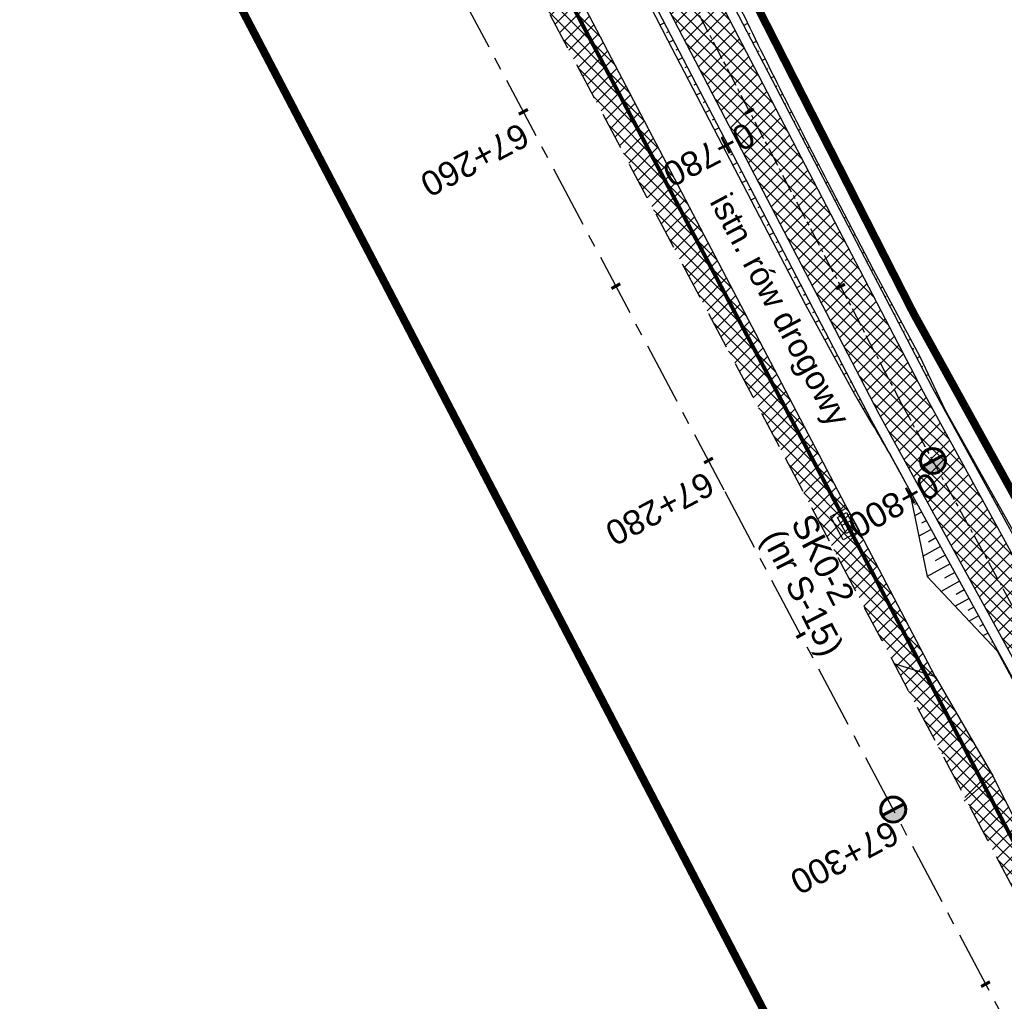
# Model space of a CAD drawing. Header units: metres. Extents: x 7529682 to 7533711, y 5721186 to 5727842.
# Tile 92 of 110: x 7530044 to 7530094, y 5727063 to 5727112. Entities that reach past the tile are written whole.
import ezdxf

# ---------------------------------------------------------------- set-up
doc = ezdxf.new("R2010")
doc.units = ezdxf.units.M
for name, pattern in [('817-dzialki-09-05-04$0$HIDDEN', [0.375, 0.25, -0.125]), ('CENTER', [50.8, 31.75, -6.35, 6.35, -6.35]), ('HIDDEN', [9.525, 6.35, -3.175])]:
    doc.linetypes.add(name, pattern=pattern)
for name, color, linetype in [('C-DROGI-SYTUACJA-ETYKIETY', 7, 'Continuous'), ('D-hatch-pobocza', 131, 'Continuous'), ('D-hatch-zjazdy-kruszywo', 111, 'Continuous'), ('D-pobocza', 7, 'Continuous'), ('D-skarpa', 7, 'Continuous'), ('D-skarpa-kreskowanie', 7, 'Continuous')]:
    doc.layers.add(name, color=color, linetype=linetype)
doc.layers.add('D-hatch-ciag-pieszo-rowerowy', color=7, linetype='Continuous', lineweight=13, true_color=0xff9f80)
doc.layers.add('D-LR-etap-III', color=7, linetype='817-dzialki-09-05-04$0$HIDDEN', lineweight=50, true_color=0xff1aff)
for name, color, linetype, lineweight in [('D-krawędzie', 7, 'Continuous', 30), ('D-obrzeża', 7, 'Continuous', 30), ('D-opisy', 7, 'Continuous', 30), ('D-oś', 10, 'CENTER', 30), ('D-zjazdy', 7, 'Continuous', 30), ('Sieci-T-kanal technologiczny', 4, 'kt kanał technologiczny', 30)]:
    doc.layers.add(name, color=color, linetype=linetype, lineweight=lineweight)
doc.layers.add('D-opis-KT-studnie', color=7, linetype='Continuous', true_color=0xff8000)
doc.layers.add('poprzeczki', color=7, linetype='Continuous', true_color=0x0000c7)
doc.styles.add('ARIAL', font='arial.ttf', dxfattribs={"height": 1})
doc.styles.get("Standard").update_dxf_attribs({"font": 'arial.ttf'})
doc.linetypes.add('kt kanał technologiczny', pattern='A,1,-0.8,["kt",Standard,S=0.5,R=0,X=-0.7,Y=-0.15],-0.3', length=2.1)
pattern_1 = [(45, (0, 0), (-0.33675960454, 0.33675960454), []), (135, (0, 0), (-0.33675960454, -0.33675960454), [])]

# ---------------------------------------------------------------- blocks, each defined once
blk = doc.blocks.new('kilometraz')
at = {"linetype": 'ByBlock', "lineweight": -2}
blk.add_hatch(color=0, dxfattribs=at).paths.add_polyline_path([(0, -0.28125, 0.41421356), (0.28125, 0, 0.41421356), (0, 0.28125)])
at = {"color": 0, "linetype": 'ByBlock', "lineweight": -2}
blk.add_line((0, 0.28125), (0, -0.28125), dxfattribs=at)
blk.add_circle((0, 0), 0.28125, dxfattribs=at)
blk = doc.blocks.new('AeccTickLine')
at = {"color": 0, "linetype": 'ByBlock', "lineweight": -2}
blk.add_line((0, 1), (0, -1), dxfattribs=at)
blk = doc.blocks.new('SKR2')
at = {"layer": 'Sieci-T-kanal technologiczny', "color": 2, "lineweight": 25}
for points in [[(0.028, -0.188), (0.958, -1.153), (0.282, -1.805), (-0.648, -0.84)], [(-0.038, -0.537), (0.607, -1.206), (0.233, -1.567), (-0.412, -0.898)]]:
    blk.add_lwpolyline(points, close=True, dxfattribs=at)
blk.add_lwpolyline([(-0.09, -1.232), (0.285, -0.872)], dxfattribs=at)

msp = doc.modelspace()

# ---------------------------------------------------------------- hatches: boundary and pattern name
at = {"layer": 'D-hatch-ciag-pieszo-rowerowy'}
h = msp.add_hatch(dxfattribs=at)
h.set_pattern_fill('ANSI37', color=256, scale=0.15, style=0)
h.set_pattern_definition(pattern_1)
h.paths.add_polyline_path([(7530087.679, 5727092.356), (7530089.826, 5727093.645), (7530088.918, 5727095.394), (7530067.691, 5727136.19), (7530050.056, 5727169.469), (7530031.716, 5727204.157), (7530016.024, 5727233.702), (7529998.202, 5727267.634), (7529996.2, 5727266.069), (7530013.813, 5727232.534), (7530029.507, 5727202.986), (7530047.847, 5727168.299), (7530065.478, 5727135.027), (7530086.699, 5727094.242)])
h = msp.add_hatch(dxfattribs=at)
h.set_pattern_fill('ANSI37', color=256, scale=0.15, style=0)
h.set_pattern_definition(pattern_1)
h.paths.add_polyline_path([(7530088.753, 5727093), (7530087.68, 5727092.356), (7530094.84, 5727079.303), (7530096.38, 5727079.094)])
h.paths.add_polyline_path([(7530089.894, 5727093.518), (7530089.828, 5727093.646), (7530088.754, 5727093.001), (7530088.792, 5727092.929), (7530096.38, 5727079.094), (7530097.92, 5727078.885)])
h.paths.add_polyline_path([(7530098.188, 5727075.799), (7530096.657, 5727075.989), (7530118.344, 5727036.45), (7530121.363, 5727030.852), (7530122.461, 5727031.45), (7530119.442, 5727037.047)])
h.paths.add_polyline_path([(7530099.718, 5727075.608), (7530098.188, 5727075.799), (7530119.442, 5727037.047), (7530122.461, 5727031.45), (7530123.559, 5727032.047), (7530120.54, 5727037.644)])
at = {"layer": 'D-hatch-pobocza'}
h = msp.add_hatch(dxfattribs=at)
h.set_pattern_fill('ANSI37', color=256, scale=0.15, style=0)
h.set_pattern_definition(pattern_1)
h.paths.add_polyline_path([(7530033.2, 5727187.89), (7530019.74, 5727212.96), (7530009.31, 5727233.03), (7529993.271, 5727263.708), (7529991.738, 5727262.452), (7530006.702, 5727234.141), (7530044.198, 5727163.133), (7530082.89, 5727090.2), (7530088.411, 5727079.773), (7530090.482, 5727079.128), (7530082.53, 5727094.32), (7530071.3, 5727115.82), (7530059.02, 5727138.69), (7530045.92, 5727163.31)])
h = msp.add_hatch(dxfattribs=at)
h.set_pattern_fill('ANSI37', color=256, scale=0.15, style=0)
h.set_pattern_definition(pattern_1)
h.paths.add_polyline_path([(7530159.28, 5726948.82), (7530146.43, 5726973.35), (7530133.18, 5726997.96), (7530120.77, 5727021.75), (7530102.37, 5727056.4), (7530093.405, 5727074.093), (7530092.054, 5727072.892), (7530098.687, 5727060.362), (7530131.998, 5726997.21), (7530163.822, 5726937.097), (7530204.081, 5726861.013), (7530207.771, 5726854.047), (7530209.4, 5726853.58), (7530209.844, 5726853.622), (7530193.42, 5726884.56), (7530185.31, 5726899.91), (7530173.06, 5726923.22)])
at = {"layer": 'D-hatch-zjazdy-kruszywo'}
h = msp.add_hatch(dxfattribs=at)
h.set_pattern_fill('ANSI37', color=256, scale=0.15, style=0)
h.set_pattern_definition(pattern_1)
h.paths.add_polyline_path([(7530090.482, 5727079.128), (7530088.411, 5727079.773), (7530092.054, 5727072.892), (7530093.405, 5727074.093)])

# ---------------------------------------------------------------- linework, layer by layer
at = {"layer": 'D-krawędzie', "linetype": 'HIDDEN', "ltscale": 0.3}
msp.add_lwpolyline([(7529737.465, 5727743.316), (7529742.213, 5727734.302), (7529762.326, 5727696.274), (7529777.785, 5727667.006), (7529799.322, 5727626.3), (7529822.193, 5727583.156), (7529846.924, 5727536.347), (7529864.752, 5727502.663), (7529900.459, 5727434.965), (7529935.352, 5727369.308), (7529971.476, 5727300.786), (7530006.702, 5727234.141), (7530044.198, 5727163.133), (7530082.89, 5727090.2), (7530098.687, 5727060.362), (7530131.998, 5726997.21), (7530163.822, 5726937.097), (7530204.081, 5726861.013), (7530247.82, 5726778.438)], dxfattribs=at)
at = {"layer": 'D-LR-etap-III', "ltscale": 10, "flags": 128}
msp.add_lwpolyline([(7531750.474, 5723895.103, 0.4, 0.4, 0), (7531750.505, 5723895.13, 0.4, 0.4, 0), (7531682.71, 5724022.92, 0.4, 0.4, 0), (7531619.177, 5724147.204, 0.4, 0.4, 0), (7531592.309, 5724198.489, 0.4, 0.4, 0), (7531553.264, 5724272.919, 0.4, 0.4, 0), (7531504.02, 5724366.79, 0.4, 0.4, 0), (7531482.09, 5724407.62, 0.4, 0.4, 0), (7531412.35, 5724541.183, 0.4, 0.4, 0), (7531388.464, 5724586.93, 0.4, 0.4, 0), (7531345.12, 5724669.94, 0.4, 0.4, 0), (7531127.66, 5725081.67, 0.4, 0.4, 0), (7531059.253, 5725211.041, 0.4, 0.4, 0), (7531008.007, 5725307.954, 0.4, 0.4, 0), (7530964.182, 5725390.836, 0.4, 0.4, 0), (7530914.557, 5725484.684, 0.4, 0.4, 0), (7530865.243, 5725577.494, 0.4, 0.4, 0), (7530840.085, 5725624.059, 0.4, 0.4, 0), (7530802.56, 5725694.925, 0.4, 0.4, 0), (7530755.54, 5725787.51, 0.4, 0.4, 0), (7530708.718, 5725876.303, 0.4, 0.4, 0), (7530695.12, 5725902.09, 0.4, 0.4, 0), (7530642.914, 5726001.078, 0.4, 0.4, 0), (7530634.935, 5726016.147, 0.4, 0.4, 0), (7530610.82, 5726061.93, 0.4, 0.4, 0), (7530610.82, 5726061.93, 0.4, 0.4, 0), (7530607.21, 5726063.51, 0.4, 0.4, 0), (7530597.42, 5726080.68, 0.4, 0.4, 0), (7530591.16, 5726088.44, 0.4, 0.4, 0), (7530581.28, 5726107.21, 0.4, 0.4, 0), (7530571.29, 5726130.56, 0.4, 0.4, 0), (7530549.555, 5726171.527, 0.4, 0.4, 0), (7530531.014, 5726206.474, 0.4, 0.4, 0), (7530516.461, 5726236.017, 0.4, 0.4, 0), (7530500.799, 5726266.141, 0.4, 0.4, 0), (7530491.35, 5726283.94, 0.4, 0.4, 0), (7530482.4, 5726303.41, 0.4, 0.4, 0), (7530482.4, 5726303.41, 0.4, 0.4, 0), (7530450.41, 5726357.28, 0.4, 0.4, 0), (7530397.759, 5726458.5, 0.4, 0.4, 0), (7530334.708, 5726583.665, 0.4, 0.4, 0), (7530303.939, 5726645.168, 0.4, 0.4, 0), (7530300.51, 5726651.778, 0.4, 0.4, 0), (7530289.214, 5726671.967, 0.4, 0.4, 0), (7530281.54, 5726685.57, 0.4, 0.4, 0), (7530261.371, 5726724.163, 0.4, 0.4, 0), (7530254.03, 5726738.21, 0.4, 0.4, 0), (7530197.22, 5726845.06, 0.4, 0.4, 0), (7530194.71, 5726849.15, 0.4, 0.4, 0), (7530195.92, 5726850.75, 0.4, 0.4, 0), (7530170.547, 5726892.961, 0.4, 0.4, 0), (7530143.175, 5726945.066, 0.4, 0.4, 0), (7530105.06, 5727018.32, 0.4, 0.4, 0), (7530100.06, 5727027.16, 0.4, 0.4, 0), (7530062.319, 5727099.625, 0.4, 0.4, 0), (7530015.379, 5727189.42, 0.4, 0.4, 0), (7529983.208, 5727250.207, 0.4, 0.4, 0), (7529953.284, 5727306.747, 0.4, 0.4, 0), (7529900.671, 5727406.159, 0.4, 0.4, 0), (7529890.63, 5727425.131, 0.4, 0.4, 0), (7529875.155, 5727454.426, 0.4, 0.4, 0), (7529857.56, 5727487.787, 0.4, 0.4, 0), (7529835.194, 5727530.193, 0.4, 0.4, 0), (7529811.741, 5727574.662, 0.4, 0.4, 0), (7529792.102, 5727611.923, 0.4, 0.4, 0), (7529768.066, 5727657.47, 0.4, 0.4, 0), (7529755.211, 5727682.131, 0.4, 0.4, 0), (7529753.31, 5727681.13, 0.4, 0.4, 0), (7529739.21, 5727707.77, 0.4, 0.4, 0), (7529735.395, 5727711.252, 0.4, 0.4, 0), (7529725.42, 5727730.2, 0.4, 0.4, 0), (7529723.55, 5727729.88, 0.4, 0.4, 0), (7529695.567, 5727782.932, 0.4, 0.4, 0), (7529717.68, 5727794.024, 0.4, 0.4, 0), (7529736.275, 5727758.647, 0.4, 0.4, 0), (7529736.275, 5727758.647, 0.4, 0.4, 0), (7529744.511, 5727750.406, 0.4, 0.4, 0), (7529744.511, 5727750.406, 0.4, 0.4, 0), (7529750.283, 5727738.55, 0.4, 0.4, 0), (7529777.109, 5727687.569, 0.4, 0.4, 0), (7529796.515, 5727651.33, 0.4, 0.4, 0), (7529814.938, 5727616.793, 0.4, 0.4, 0), (7529839.007, 5727572.304, 0.4, 0.4, 0), (7529860.618, 5727532.509, 0.4, 0.4, 0), (7529882.349, 5727491.504, 0.4, 0.4, 0), (7529904.865, 5727449.096, 0.4, 0.4, 0), (7529920.747, 5727418.885, 0.4, 0.4, 0), (7529946.677, 5727368.547, 0.4, 0.4, 0), (7529972.025, 5727320.573, 0.4, 0.4, 0), (7529987.74, 5727290.153, 0.4, 0.4, 0), (7529996.497, 5727273.662, 0.4, 0.4, 0), (7530017.541, 5727234.203, 0.4, 0.4, 0), (7530033.054, 5727204.864, 0.4, 0.4, 0), (7530051.623, 5727170.223, 0.4, 0.4, 0), (7530069.277, 5727137.016, 0.4, 0.4, 0), (7530089.385, 5727097.534, 0.4, 0.4, 0), (7530109.713, 5727060.747, 0.4, 0.4, 0), (7530136.77, 5727011.64, 0.4, 0.4, 0), (7530162.447, 5726962.744, 0.4, 0.4, 0), (7530187.674, 5726916.992, 0.4, 0.4, 0), (7530207.821, 5726879.335, 0.4, 0.4, 0), (7530230.626, 5726834.519, 0.4, 0.4, 0), (7530262.288, 5726776.618, 0.4, 0.4, 0), (7530277.51, 5726760.213, 0.4, 0.4, 0), (7530286.037, 5726744.107, 0.4, 0.4, 0), (7530288.097, 5726735.884, 0.4, 0.4, 0), (7530290.394, 5726725.047, 0.4, 0.4, 0), (7530296.177, 5726713.583, 0.4, 0.4, 0), (7530302.726, 5726701.182, 0.4, 0.4, 0), (7530325.685, 5726657.466, 0.4, 0.4, 0), (7530343.244, 5726623.649, 0.4, 0.4, 0), (7530360.23, 5726591.747, 0.4, 0.4, 0), (7530383.209, 5726548.059, 0.4, 0.4, 0), (7530406.018, 5726503.606, 0.4, 0.4, 0), (7530427.465, 5726462.62, 0.4, 0.4, 0), (7530447.928, 5726424.388, 0.4, 0.4, 0), (7530471.127, 5726379.921, 0.4, 0.4, 0), (7530490.501, 5726343.033, 0.4, 0.4, 0), (7530509.499, 5726306.733, 0.4, 0.4, 0), (7530529.89, 5726267.244, 0.4, 0.4, 0), (7530543.852, 5726238.99, 0.4, 0.4, 0), (7530554.809, 5726218.944, 0.4, 0.4, 0), (7530559.027, 5726212.223, 0.4, 0.4, 0), (7530563.061, 5726206.41, 0.4, 0.4, 0), (7530566.934, 5726200.464, 0.4, 0.4, 0), (7530569.771, 5726194.902, 0.4, 0.4, 0), (7530571.473, 5726191.282, 0.4, 0.4, 0), (7530572.839, 5726188.025, 0.4, 0.4, 0), (7530575.295, 5726182.035, 0.4, 0.4, 0), (7530579.737, 5726173.306, 0.4, 0.4, 0), (7530583.3, 5726167.41, 0.4, 0.4, 0), (7530593.4, 5726163.33, 0.4, 0.4, 0), (7530598.618, 5726155.264, 0.4, 0.4, 0), (7530608.258, 5726140.497, 0.4, 0.4, 0), (7530603.27, 5726136.83, 0.4, 0.4, 0), (7530606.53, 5726131.84, 0.4, 0.4, 0), (7530604.239, 5726124.217, 0.4, 0.4, 0), (7530605.847, 5726121.63, 0.4, 0.4, 0), (7530608.972, 5726116.164, 0.4, 0.4, 0), (7530618.114, 5726097.791, 0.4, 0.4, 0), (7530651.213, 5726034.96, 0.4, 0.4, 0), (7530670.244, 5725998.611, 0.4, 0.4, 0), (7530698.075, 5725945.953, 0.4, 0.4, 0), (7530716.506, 5725911.305, 0.4, 0.4, 0), (7530735.223, 5725875.667, 0.4, 0.4, 0), (7530752.504, 5725842.155, 0.4, 0.4, 0), (7530778.311, 5725793.501, 0.4, 0.4, 0), (7530797.5, 5725756.382, 0.4, 0.4, 0), (7530812.519, 5725728.289, 0.4, 0.4, 0), (7530820.039, 5725713.16, 0.4, 0.4, 0), (7530822.422, 5725710.194, 0.4, 0.4, 0), (7530833.155, 5725688.801, 0.4, 0.4, 0), (7530849.629, 5725656.159, 0.4, 0.4, 0), (7530867.983, 5725621.964, 0.4, 0.4, 0), (7530872.63, 5725612.888, 0.4, 0.4, 0), (7530880.354, 5725597.595, 0.4, 0.4, 0), (7530883.839, 5725593.389, 0.4, 0.4, 0), (7530891.782, 5725587.763, 0.4, 0.4, 0), (7530895.039, 5725584.281, 0.4, 0.4, 0), (7530897.034, 5725580.941, 0.4, 0.4, 0), (7530900.952, 5725579.946, 0.4, 0.4, 0), (7530904.81, 5725571.977, 0.4, 0.4, 0), (7530903.682, 5725568.566, 0.4, 0.4, 0), (7530908.901, 5725558.845, 0.4, 0.4, 0), (7530910.252, 5725545.672, 0.4, 0.4, 0), (7530912.873, 5725538.646, 0.4, 0.4, 0), (7530945.278, 5725478.464, 0.4, 0.4, 0), (7530959.692, 5725450.246, 0.4, 0.4, 0), (7531002.827, 5725368.192, 0.4, 0.4, 0), (7531044.704, 5725290.314, 0.4, 0.4, 0), (7531064.099, 5725253.213, 0.4, 0.4, 0), (7531083.01, 5725216.678, 0.4, 0.4, 0), (7531113.013, 5725158.466, 0.4, 0.4, 0), (7531137.364, 5725113.071, 0.4, 0.4, 0), (7531150.831, 5725086.712, 0.4, 0.4, 0), (7531159.746, 5725076.641, 0.4, 0.4, 0), (7531166.31, 5725074.58, 0.4, 0.4, 0), (7531172.29, 5725062.58, 0.4, 0.4, 0), (7531170.59, 5725055.606, 0.4, 0.4, 0), (7531173.733, 5725044.081, 0.4, 0.4, 0), (7531215.342, 5724964.86, 0.4, 0.4, 0), (7531238.054, 5724921.685, 0.4, 0.4, 0), (7531262.39, 5724875.283, 0.4, 0.4, 0), (7531295.587, 5724811.266, 0.4, 0.4, 0), (7531348.488, 5724712.363, 0.4, 0.4, 0), (7531363.741, 5724682.684, 0.4, 0.4, 0), (7531366.987, 5724675.865, 0.4, 0.4, 0), (7531382.541, 5724646.111, 0.4, 0.4, 0), (7531401.299, 5724610.875, 0.4, 0.4, 0), (7531428.965, 5724558.862, 0.4, 0.4, 0), (7531449.111, 5724520.398, 0.4, 0.4, 0), (7531477.293, 5724465.831, 0.4, 0.4, 0), (7531500.996, 5724421.113, 0.4, 0.4, 0), (7531512.122, 5724400.549, 0.4, 0.4, 0), (7531513.782, 5724396.757, 0.4, 0.4, 0), (7531526.32, 5724379.39, 0.4, 0.4, 0), (7531566.784, 5724302.736, 0.4, 0.4, 0), (7531612.277, 5724225.61, 0.4, 0.4, 0), (7531620.493, 5724210.548, 0.4, 0.4, 0), (7531631.578, 5724196.258, 0.4, 0.4, 0), (7531653.484, 5724152.434, 0.4, 0.4, 0), (7531661.151, 5724128.494, 0.4, 0.4, 0), (7531673.881, 5724101.186, 0.4, 0.4, 0), (7531684.691, 5724081.184, 0.4, 0.4, 0), (7531699.212, 5724051.17, 0.4, 0.4, 0), (7531704.034, 5724040.584, 0.4, 0.4, 0), (7531704.034, 5724040.584, 0.4, 0.4, 0), (7531703.913, 5724037.17, 0.4, 0.4, 0), (7531736.42, 5723969.232, 0.4, 0.4, 0), (7531738.285, 5723967.699, 0.4, 0.4, 0), (7531742.181, 5723962.346, 0.4, 0.4, 0), (7531744.286, 5723958.616, 0.4, 0.4, 0), (7531755.393, 5723944.193, 0.4, 0.4, 0), (7531758.69, 5723936.76, 0.4, 0.4, 0), (7531780.08, 5723929.25, 0.4, 0.4, 0), (7531792.612, 5723906.338, 0.4, 0.4, 0), (7531792.612, 5723906.338, 0.4, 0.4, 0), (7531756.962, 5723883.055, 0.4, 0.4, 0), (7531750.46, 5723895.13, 0.4, 0.4, 0), (7531750.46, 5723895.13, 0, 0, 0)], format="xyseb", dxfattribs=at)
at = {"layer": 'D-obrzeża'}
for points in [[(7530226.804, 5726832.32), (7530203.558, 5726876.949), (7530182.683, 5726916.746), (7530158.916, 5726960.858), (7530132.878, 5727009.502), (7530118.344, 5727036.45), (7530087.65, 5727092.412), (7530086.699, 5727094.242), (7530065.478, 5727135.027), (7530047.847, 5727168.299), (7530029.507, 5727202.986), (7530013.813, 5727232.534), (7529993.681, 5727270.865)], [(7530097.92, 5727078.885), (7530089.894, 5727093.518), (7530067.691, 5727136.19), (7530050.056, 5727169.469), (7530031.716, 5727204.157), (7530016.024, 5727233.702), (7529998.205, 5727267.629)]]:
    msp.add_lwpolyline(points, dxfattribs=at)
at = {"layer": 'D-oś', "ltscale": 0.1}
msp.add_lwpolyline([(7530244.732, 5726776.79), (7530200.988, 5726859.376), (7530160.728, 5726935.459), (7530128.903, 5726995.575), (7530095.593, 5727058.727), (7530079.798, 5727088.56), (7530041.105, 5727161.496), (7530003.607, 5727232.506), (7529968.381, 5727299.153), (7529932.259, 5727367.671), (7529897.365, 5727433.327), (7529861.657, 5727501.028), (7529843.829, 5727534.712), (7529819.1, 5727581.518), (7529796.228, 5727624.663), (7529774.69, 5727665.371), (7529759.232, 5727694.637), (7529739.12, 5727732.663), (7529700.238, 5727806.043)], dxfattribs=at)
at = {"layer": 'D-oś', "ltscale": 0.03}
msp.add_lwpolyline([(7529994.785, 5727271.452), (7530014.919, 5727233.118), (7530030.611, 5727203.571), (7530048.952, 5727168.884), (7530066.584, 5727135.609), (7530088.792, 5727092.929), (7530119.442, 5727037.047), (7530133.98, 5727010.094), (7530160.017, 5726961.45), (7530183.787, 5726917.333), (7530204.666, 5726877.528), (7530227.909, 5726832.904)], dxfattribs=at)
at = {"layer": 'D-pobocza'}
for points in [[(7529998.605, 5727267.942), (7530016.466, 5727233.935), (7530032.157, 5727204.391), (7530050.498, 5727169.703), (7530068.134, 5727136.422), (7530090.335, 5727093.754), (7530120.98, 5727037.883), (7530135.521, 5727010.922), (7530161.559, 5726962.278), (7530185.332, 5726918.154), (7530206.217, 5726878.339), (7530218.182, 5726855.367)], [(7529995.8, 5727265.757), (7530013.371, 5727232.301), (7530029.065, 5727202.752), (7530047.405, 5727168.065), (7530065.035, 5727134.795), (7530087.248, 5727092.104), (7530117.905, 5727036.211), (7530132.438, 5727009.265), (7530158.475, 5726960.622), (7530182.241, 5726916.511), (7530203.115, 5726876.718), (7530214.73, 5726854.418)], [(7530090.482, 5727079.128), (7530082.53, 5727094.32), (7530071.3, 5727115.82), (7530059.02, 5727138.69), (7530045.92, 5727163.31), (7530033.2, 5727187.89), (7530019.74, 5727212.96), (7530009.31, 5727233.03), (7529993.271, 5727263.708)], [(7530209.844, 5726853.622), (7530193.42, 5726884.56), (7530185.31, 5726899.91), (7530173.06, 5726923.22), (7530159.28, 5726948.82), (7530146.43, 5726973.35), (7530133.18, 5726997.96), (7530120.77, 5727021.75), (7530102.37, 5727056.4), (7530093.405, 5727074.093)]]:
    msp.add_lwpolyline(points, dxfattribs=at)
at = {"layer": 'D-skarpa', "linetype": 'Continuous'}
for points in [[(7530047.107, 5727167.909), (7530048.986, 5727164.303), (7530060.717, 5727142.226), (7530063.089, 5727137.824), (7530064.793, 5727134.66), (7530065.442, 5727133.43), (7530072.44, 5727120.162), (7530074.738, 5727115.722), (7530075.266, 5727114.65), (7530075.404, 5727114.37), (7530076.925, 5727111.372), (7530083.914, 5727097.95), (7530086.325, 5727093.569), (7530086.594, 5727093.11), (7530087.183, 5727092.092, -0.016814), (7530089.168, 5727088.592), (7530090.09, 5727084.181), (7530093.624, 5727080.417), (7530095.987, 5727076.01)], [(7530052.845, 5727166.348), (7530055.203, 5727161.939), (7530057.586, 5727157.543, 0.004756), (7530066.945, 5727139.868), (7530068.606, 5727136.68), (7530069.254, 5727135.413, 0.004966), (7530079.062, 5727116.625), (7530079.208, 5727116.349), (7530080.552, 5727113.107, 0.007377), (7530085.042, 5727104.174), (7530087.347, 5727099.736), (7530089.718, 5727095.334), (7530089.718, 5727095.334), (7530091.003, 5727092.619), (7530094.409, 5727086.551), (7530096.835, 5727082.178), (7530099.275, 5727077.814), (7530100.399, 5727075.603), (7530101.681, 5727073.431), (7530102.527, 5727071.777), (7530102.527, 5727071.777), (7530102.527, 5727071.777), (7530106.412, 5727064.62), (7530109.063, 5727060.371)]]:
    msp.add_lwpolyline(points, format="xyb", dxfattribs=at)
at = {"layer": 'D-skarpa-kreskowanie', "linetype": 'Continuous'}
for p, q in [((7530076.772, 5727112.237, 107.866), (7530076.546, 5727112.119, 107.696)), ((7530080.788, 5727112.102, 107.979), (7530080.993, 5727112.209, 107.824)), ((7530077.003, 5727111.794, 107.863), (7530076.888, 5727111.734, 107.777)), ((7530081.019, 5727111.659, 107.973), (7530081.117, 5727111.71, 107.9)), ((7530077.234, 5727111.35, 107.86), (7530077, 5727111.228, 107.684)), ((7530081.25, 5727111.215, 107.967), (7530081.435, 5727111.312, 107.828)), ((7530077.465, 5727110.907, 107.854), (7530077.348, 5727110.846, 107.766)), ((7530081.48, 5727110.772, 107.962), (7530081.568, 5727110.817, 107.896)), ((7530077.696, 5727110.463, 107.848), (7530077.462, 5727110.341, 107.673)), ((7530081.711, 5727110.328, 107.956), (7530081.877, 5727110.414, 107.832)), ((7530077.926, 5727110.019, 107.843), (7530077.81, 5727109.959, 107.755)), ((7530081.942, 5727109.885, 107.951), (7530082.02, 5727109.925, 107.892)), ((7530078.157, 5727109.576, 107.837), (7530077.924, 5727109.454, 107.662)), ((7530082.173, 5727109.441, 107.945), (7530082.318, 5727109.517, 107.836)), ((7530078.388, 5727109.132, 107.832), (7530078.271, 5727109.072, 107.744)), ((7530078.619, 5727108.689, 107.826), (7530078.386, 5727108.568, 107.651)), ((7530082.404, 5727108.998, 107.939), (7530082.471, 5727109.033, 107.889)), ((7530078.85, 5727108.245, 107.82), (7530078.733, 5727108.185, 107.733)), ((7530082.634, 5727108.554, 107.934), (7530082.76, 5727108.619, 107.84)), ((7530082.865, 5727108.11, 107.928), (7530082.927, 5727108.142, 107.882)), ((7530079.08, 5727107.802, 107.815), (7530078.848, 5727107.681, 107.64)), ((7530083.096, 5727107.667, 107.923), (7530083.216, 5727107.73, 107.832)), ((7530079.311, 5727107.358, 107.809), (7530079.195, 5727107.298, 107.722)), ((7530083.327, 5727107.223, 107.917), (7530083.386, 5727107.254, 107.873)), ((7530079.542, 5727106.915, 107.804), (7530079.309, 5727106.794, 107.629)), ((7530083.557, 5727106.78, 107.911), (7530083.673, 5727106.84, 107.825)), ((7530079.773, 5727106.471, 107.798), (7530079.656, 5727106.411, 107.711)), ((7530083.788, 5727106.336, 107.906), (7530083.845, 5727106.366, 107.863)), ((7530080.003, 5727106.027, 107.792), (7530079.771, 5727105.907, 107.618)), ((7530084.019, 5727105.893, 107.9), (7530084.13, 5727105.95, 107.817)), ((7530080.234, 5727105.584, 107.787), (7530080.118, 5727105.524, 107.7)), ((7530084.25, 5727105.449, 107.895), (7530084.304, 5727105.477, 107.854)), ((7530080.465, 5727105.14, 107.781), (7530080.233, 5727105.02, 107.607)), ((7530080.696, 5727104.697, 107.776), (7530080.58, 5727104.637, 107.688)), ((7530084.481, 5727105.006, 107.889), (7530084.587, 5727105.061, 107.809)), ((7530080.927, 5727104.253, 107.77), (7530080.695, 5727104.133, 107.596)), ((7530084.711, 5727104.562, 107.883), (7530084.763, 5727104.589, 107.845)), ((7530084.942, 5727104.118, 107.878), (7530085.043, 5727104.171, 107.802)), ((7530081.157, 5727103.81, 107.764), (7530081.042, 5727103.749, 107.677)), ((7530085.173, 5727103.675, 107.872), (7530085.223, 5727103.701, 107.834)), ((7530081.388, 5727103.366, 107.759), (7530081.157, 5727103.246, 107.585)), ((7530085.404, 5727103.231, 107.867), (7530085.504, 5727103.284, 107.791)), ((7530081.619, 5727102.923, 107.753), (7530081.503, 5727102.862, 107.666)), ((7530085.635, 5727102.788, 107.861), (7530085.685, 5727102.814, 107.823)), ((7530081.85, 5727102.479, 107.748), (7530081.619, 5727102.359, 107.574)), ((7530085.865, 5727102.344, 107.855), (7530085.965, 5727102.396, 107.78)), ((7530082.081, 5727102.036, 107.742), (7530081.965, 5727101.975, 107.655)), ((7530086.096, 5727101.901, 107.85), (7530086.146, 5727101.927, 107.812)), ((7530082.311, 5727101.592, 107.736), (7530082.08, 5727101.472, 107.563)), ((7530086.327, 5727101.457, 107.844), (7530086.426, 5727101.509, 107.77)), ((7530082.542, 5727101.148, 107.731), (7530082.427, 5727101.088, 107.644)), ((7530082.773, 5727100.705, 107.725), (7530082.542, 5727100.585, 107.552)), ((7530086.558, 5727101.014, 107.839), (7530086.607, 5727101.039, 107.802)), ((7530083.004, 5727100.261, 107.72), (7530082.888, 5727100.201, 107.633)), ((7530086.789, 5727100.57, 107.833), (7530086.887, 5727100.621, 107.759)), ((7530083.235, 5727099.818, 107.714), (7530083.004, 5727099.698, 107.541)), ((7530087.019, 5727100.127, 107.827), (7530087.068, 5727100.152, 107.791)), ((7530087.25, 5727099.683, 107.822), (7530087.348, 5727099.734, 107.748)), ((7530083.465, 5727099.374, 107.708), (7530083.35, 5727099.314, 107.622)), ((7530087.481, 5727099.239, 107.816), (7530087.533, 5727099.267, 107.777)), ((7530083.696, 5727098.931, 107.703), (7530083.466, 5727098.811, 107.53)), ((7530087.712, 5727098.796, 107.811), (7530087.822, 5727098.853, 107.728)), ((7530083.927, 5727098.487, 107.697), (7530083.812, 5727098.427, 107.611)), ((7530087.943, 5727098.352, 107.805), (7530088.001, 5727098.383, 107.761)), ((7530084.158, 5727098.044, 107.692), (7530083.928, 5727097.924, 107.519)), ((7530088.173, 5727097.909, 107.799), (7530088.297, 5727097.973, 107.707)), ((7530084.388, 5727097.6, 107.686), (7530084.279, 5727097.543, 107.604)), ((7530088.404, 5727097.465, 107.794), (7530088.469, 5727097.499, 107.745)), ((7530084.619, 5727097.156, 107.68), (7530084.411, 5727097.048, 107.524)), ((7530084.85, 5727096.713, 107.675), (7530084.751, 5727096.661, 107.6)), ((7530088.635, 5727097.022, 107.788), (7530088.771, 5727097.093, 107.686)), ((7530085.081, 5727096.269, 107.669), (7530084.893, 5727096.172, 107.528)), ((7530088.866, 5727096.578, 107.783), (7530088.937, 5727096.615, 107.729)), ((7530089.096, 5727096.135, 107.777), (7530089.245, 5727096.212, 107.665)), ((7530085.312, 5727095.826, 107.664), (7530085.223, 5727095.78, 107.597)), ((7530089.327, 5727095.691, 107.771), (7530089.405, 5727095.731, 107.713)), ((7530085.542, 5727095.382, 107.658), (7530085.375, 5727095.295, 107.532)), ((7530089.558, 5727095.247, 107.766), (7530089.72, 5727095.332, 107.644)), ((7530085.773, 5727094.939, 107.652), (7530085.695, 5727094.898, 107.593)), ((7530089.789, 5727094.804, 107.76), (7530089.857, 5727094.839, 107.709)), ((7530086.004, 5727094.495, 107.647), (7530085.857, 5727094.419, 107.536)), ((7530090.02, 5727094.36, 107.756), (7530090.131, 5727094.418, 107.672)), ((7530086.235, 5727094.052, 107.641), (7530086.167, 5727094.016, 107.59)), ((7530090.25, 5727093.917, 107.752), (7530090.294, 5727093.94, 107.719)), ((7530086.466, 5727093.608, 107.636), (7530086.34, 5727093.543, 107.541)), ((7530090.487, 5727093.476, 107.749), (7530090.552, 5727093.512, 107.7)), ((7530086.696, 5727093.165, 107.63), (7530086.645, 5727093.138, 107.591)), ((7530086.927, 5727092.721, 107.626), (7530086.844, 5727092.678, 107.563)), ((7530090.728, 5727093.038, 107.748), (7530090.75, 5727093.05, 107.731)), ((7530087.158, 5727092.277, 107.622), (7530087.126, 5727092.261, 107.598)), ((7530090.968, 5727092.6, 107.749), (7530091.003, 5727092.619, 107.729)), ((7530087.395, 5727091.837, 107.619), (7530087.351, 5727091.813, 107.586)), ((7530091.209, 5727092.161, 107.752), (7530091.226, 5727092.171, 107.748)), ((7530091.484, 5727091.742, 107.758), (7530091.449, 5727091.723, 107.754)), ((7530087.635, 5727091.399, 107.618), (7530087.622, 5727091.391, 107.608)), ((7530091.725, 5727091.304, 107.773), (7530091.707, 5727091.294, 107.765)), ((7530087.876, 5727090.96, 107.619), (7530087.859, 5727090.951, 107.607)), ((7530091.966, 5727090.866, 107.788), (7530091.93, 5727090.846, 107.76)), ((7530088.116, 5727090.522, 107.621), (7530088.109, 5727090.518, 107.618)), ((7530092.218, 5727090.434, 107.803), (7530092.194, 5727090.421, 107.785)), ((7530088.356, 5727090.083, 107.624), (7530088.344, 5727090.077, 107.621)), ((7530092.465, 5727089.999, 107.815), (7530092.411, 5727089.969, 107.774)), ((7530088.587, 5727089.639, 107.629), (7530088.592, 5727089.642, 107.628)), ((7530088.829, 5727089.202, 107.636), (7530088.837, 5727089.207, 107.63)), ((7530092.711, 5727089.564, 107.826), (7530092.681, 5727089.547, 107.804)), ((7530089.072, 5727088.765, 107.64), (7530089.075, 5727088.767, 107.638)), ((7530092.956, 5727089.128, 107.838), (7530092.892, 5727089.093, 107.788)), ((7530093.202, 5727088.693, 107.849), (7530093.167, 5727088.673, 107.822)), ((7530089.318, 5727088.33, 107.643), (7530089.233, 5727088.283, 107.585)), ((7530093.448, 5727088.257, 107.86), (7530093.373, 5727088.216, 107.803)), ((7530089.559, 5727087.892, 107.65), (7530089.449, 5727087.832, 107.57)), ((7530093.693, 5727087.821, 107.871), (7530093.653, 5727087.799, 107.841)), ((7530089.799, 5727087.453, 107.658), (7530089.447, 5727087.26, 107.395)), ((7530093.939, 5727087.386, 107.882), (7530093.854, 5727087.339, 107.818)), ((7530090.04, 5727087.015, 107.665), (7530089.797, 5727086.881, 107.482)), ((7530090.28, 5727086.576, 107.672), (7530089.66, 5727086.237, 107.204)), ((7530090.761, 5727085.7, 107.687), (7530089.874, 5727085.213, 107.014)), ((7530090.521, 5727086.138, 107.68), (7530090.144, 5727085.931, 107.394)), ((7530091.001, 5727085.261, 107.694), (7530090.491, 5727084.981, 107.307)), ((7530091.242, 5727084.823, 107.701), (7530090.088, 5727084.19, 106.824)), ((7530091.482, 5727084.384, 107.709), (7530090.96, 5727084.098, 107.313)), ((7530091.723, 5727083.946, 107.716), (7530090.791, 5727083.435, 107.015)), ((7530091.963, 5727083.508, 107.723), (7530091.554, 5727083.283, 107.418)), ((7530092.204, 5727083.069, 107.731), (7530091.497, 5727082.682, 107.21)), ((7530092.444, 5727082.631, 107.738), (7530092.147, 5727082.468, 107.522)), ((7530092.685, 5727082.193, 107.745), (7530092.204, 5727081.929, 107.404)), ((7530092.925, 5727081.754, 107.752), (7530092.741, 5727081.653, 107.627)), ((7530093.165, 5727081.316, 107.76), (7530092.911, 5727081.176, 107.599)), ((7530093.406, 5727080.877, 107.767), (7530093.335, 5727080.839, 107.731)), ((7530093.618, 5727080.423, 107.793), (7530093.646, 5727080.439, 107.774)), ((7530093.856, 5727079.984, 107.795), (7530093.871, 5727079.992, 107.788))]:
    msp.add_line(p, q, dxfattribs=at)
at = {"layer": 'D-zjazdy', "linetype": 'ByBlock', "lineweight": 25}
msp.add_lwpolyline([(7530088.411, 5727079.773), (7530090.482, 5727079.128), (7530093.405, 5727074.093), (7530091.95, 5727072.8)], dxfattribs=at)
at = {"layer": 'Sieci-T-kanal technologiczny', "ltscale": 2}
msp.add_lwpolyline([(7529714.526, 5727788.668, 0.2, 0.2, 0), (7529737.672, 5727745.298, 0.2, 0.2, 0), (7529754.831, 5727712.672, 0.2, 0.2, 0), (7529782.503, 5727660.563, 0.2, 0.2, 0), (7529809.965, 5727608.344, 0.2, 0.2, 0), (7529837.576, 5727556.203, 0.2, 0.2, 0), (7529865.088, 5727504.01, 0.2, 0.2, 0), (7529892.753, 5727451.897, 0.2, 0.2, 0), (7529920.539, 5727399.848, 0.2, 0.2, 0), (7529948.07, 5727347.665, 0.2, 0.2, 0), (7529975.572, 5727295.466, 0.2, 0.2, 0), (7530003.422, 5727243.451, 0.2, 0.2, 0), (7530030.946, 5727191.264, 0.2, 0.2, 0), (7530058.393, 5727139.037, 0.2, 0.2, 0), (7530085.992, 5727086.89, 0.2, 0.2, 0), (7530113.41, 5727034.669, 0.2, 0.2, 0), (7530141.049, 5726982.521, 0.2, 0.2, 0), (7530168.74, 5726930.422, 0.2, 0.2, 0), (7530196.318, 5726878.263, 0.2, 0.2, 0), (7530224.092, 5726826.208, 0.2, 0.2, 0)], format="xyseb", dxfattribs=at)

# ---------------------------------------------------------------- block references
at = {"layer": 'C-DROGI-SYTUACJA-ETYKIETY', "color": 7, "linetype": 'Continuous', "lineweight": 60, "xscale": 0.25, "yscale": 0.25, "zscale": 0.25}
for p, rotation in [((7530069.631, 5727107.725), 297.9463571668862), ((7530074.318, 5727098.891), 297.9463571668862), ((7530079.004, 5727090.057), 297.9463571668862), ((7530083.684, 5727081.22), 297.8979480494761), ((7530093.042, 5727063.545), 297.8979480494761)]:
    msp.add_blockref('AeccTickLine', p, dxfattribs=dict(at, rotation=rotation))
at = {"layer": 'C-DROGI-SYTUACJA-ETYKIETY', "color": 10, "linetype": 'Continuous', "lineweight": 60, "xscale": 2.249999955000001, "yscale": 2.249999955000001, "zscale": 2.249999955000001, "rotation": 297.8979480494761}
msp.add_blockref('kilometraz', (7530088.363, 5727072.382), dxfattribs=at)
at = {"layer": 'poprzeczki', "color": 7, "linetype": 'Continuous', "lineweight": 60, "xscale": 0.25, "yscale": 0.25, "zscale": 0.25, "rotation": 297.4891175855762}
for p in [(7530081.081, 5727107.749), (7530085.696, 5727098.878)]:
    msp.add_blockref('AeccTickLine', p, dxfattribs=at)
at = {"layer": 'poprzeczki', "color": 10, "linetype": 'Continuous', "lineweight": 60, "xscale": 2.249999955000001, "yscale": 2.249999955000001, "zscale": 2.249999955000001, "rotation": 298.7443182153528}
msp.add_blockref('kilometraz', (7530090.376, 5727090.041), dxfattribs=at)
at = {"layer": 'Sieci-T-kanal technologiczny', "rotation": 164.1354822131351}
msp.add_blockref('SKR2', (7530085.798, 5727085.851), dxfattribs=at)

# ---------------------------------------------------------------- texts
at = {"layer": 'C-DROGI-SYTUACJA-ETYKIETY', "color": 7}
for s, rotation, p in [('0+780', 207.4891, (7530080.921, 5727107.243)), ('67+260', 207.9464, (7530069.476, 5727107.218)), ('67+280', 207.9464, (7530078.848, 5727089.55)), ('0+800', 208.7443, (7530090.227, 5727089.532)), ('67+300', 207.8979, (7530088.207, 5727071.876))]:
    msp.add_text(s, height=1.25, rotation=rotation, dxfattribs=at).set_placement(p)
at = {"layer": 'D-opis-KT-studnie', "insert": (7530084.269, 5727087.491, 10.12), "char_height": 1.25, "attachment_point": 1, "rotation": 297, "line_spacing_factor": 0.8, "style": 'ARIAL'}
msp.add_mtext_dynamic_manual_height_columns('SK0-2\\P(nr S-15)', width=11.25549, gutter_width=6, heights=[0], dxfattribs=at)
at = {"layer": 'D-opisy'}
msp.add_text('istn. rów drogowy', height=1.2, rotation=298.1037, dxfattribs=at).set_placement((7530079.041, 5727103.181))

doc.saveas('drawing.dxf')
